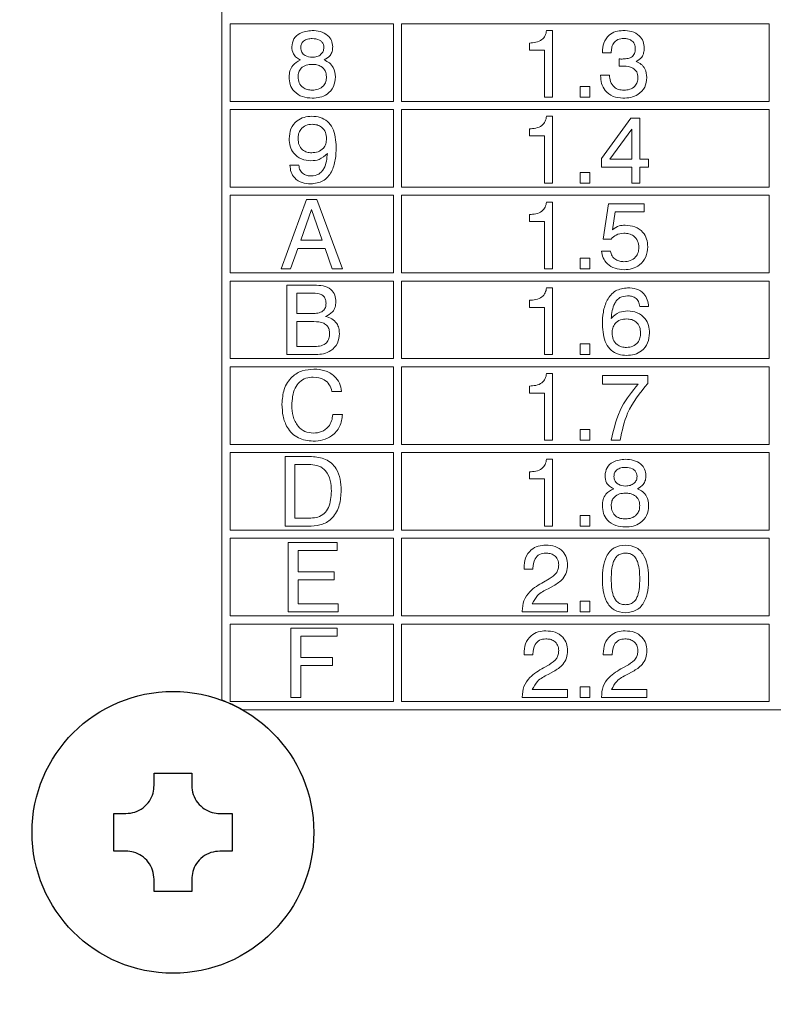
# Model space of a CAD drawing. Header units: millimetres. Extents: x 28 to 178, y 29 to 265.
# Tile 16 of 92: x 66 to 85, y 100 to 125. Entities that reach past the tile are written whole.
import ezdxf

# ---------------------------------------------------------------- set-up
doc = ezdxf.new("R2010")
doc.units = ezdxf.units.MM
doc.layers.add('TEXT', color=4, linetype='Continuous', lineweight=5)
doc.layers.add('標註文字', color=3, linetype='Continuous')
doc.styles.add('SLDTEXTSTYLE3', font='kaiu.ttf')
doc.dimstyles.new('SLDDIMSTYLE1', dxfattribs={"dimtxt": 2.5, "dimasz": 2.824978, "dimexe": 0, "dimexo": 0.0625, "dimtad": 1, "dimrnd": 1e-09, "dimzin": 12, "dimdsep": 46, "dimtxsty": 'SLDTEXTSTYLE3', "dimsah": 1, "dimcen": 0.09, "dimadec": 0, "dimazin": 3, "dimtfac": 1, "dimtofl": 0, "dimtmove": 0, "dimatfit": 3, "dimfxl": 0, "dimfrac": 2, "dimtolj": 1, "dimtzin": 12, "dimarcsym": 0})

# ---------------------------------------------------------------- blocks, each defined once
blk = doc.blocks.new('_D_3')
at = {"layer": '標註文字', "transparency": 16777216}
for p, q in [((43.144, 117.112), (43.144, 79.445)), ((105.144, 117.112), (105.144, 79.445)), ((43.144, 80.445), (105.144, 80.445))]:
    blk.add_line(p, q, dxfattribs=at)
for points in [[(43.144, 80.445), (45.969, 80.01), (45.969, 80.88)], [(105.144, 80.445), (102.319, 80.88), (102.319, 80.01)]]:
    blk.add_solid(points, dxfattribs=at)
at = {"layer": '標註文字', "transparency": 16777216, "insert": (71.801, 83.567, 7.275), "char_height": 2.5, "attachment_point": 1, "style": 'SLDTEXTSTYLE3'}
blk.add_mtext('62', dxfattribs=at)

msp = doc.modelspace()

# ---------------------------------------------------------------- linework, layer by layer
at = {"color": 7, "linetype": 'Continuous', "lineweight": 30}
for p, q in [((69.684, 106.062), (70.604, 106.062)), ((69.684, 105.762), (69.684, 106.062)), ((70.604, 106.062), (70.604, 105.762)), ((68.694, 105.072), (68.994, 105.072)), ((68.694, 104.152), (68.694, 105.072)), ((71.294, 105.072), (71.594, 105.072)), ((71.594, 105.072), (71.594, 104.152)), ((68.994, 104.152), (68.694, 104.152)), ((71.594, 104.152), (71.294, 104.152)), ((69.684, 103.162), (69.684, 103.462)), ((70.604, 103.462), (70.604, 103.162)), ((70.604, 103.162), (69.684, 103.162))]:
    msp.add_line(p, q, dxfattribs=at)
msp.add_circle((70.144, 104.612), 3.45)
msp.add_arc((70.144, 104.612), 3.45, 60.4082, 69.6456, dxfattribs=at)
for points, knots in [([(68.994, 105.072), (69.069, 105.079), (69.218, 105.093), (69.422, 105.205), (69.576, 105.37), (69.669, 105.565), (69.679, 105.699), (69.684, 105.762)], [0, 0, 0, 0, 0.20953, 0.419563, 0.62269, 0.822534, 1, 1, 1, 1]), ([(70.604, 105.762), (70.611, 105.687), (70.625, 105.538), (70.738, 105.334), (70.903, 105.18), (71.097, 105.088), (71.231, 105.077), (71.294, 105.072)], [0, 0, 0, 0, 0.209528, 0.419563, 0.622691, 0.822532, 1, 1, 1, 1]), ([(69.684, 103.462), (69.677, 103.537), (69.663, 103.686), (69.551, 103.89), (69.386, 104.044), (69.191, 104.136), (69.057, 104.147), (68.994, 104.152)], [0, 0, 0, 0, 0.209528, 0.419563, 0.622691, 0.822532, 1, 1, 1, 1]), ([(71.294, 104.152), (71.22, 104.145), (71.07, 104.131), (70.867, 104.019), (70.712, 103.854), (70.62, 103.659), (70.609, 103.525), (70.604, 103.462)], [0, 0, 0, 0, 0.20953, 0.419563, 0.62269, 0.822534, 1, 1, 1, 1])]:
    msp.add_open_spline(points, degree=3, knots=knots, dxfattribs=at)
at = {"layer": 'TEXT'}
for p, q in [((71.344, 144.112), (71.344, 107.847)), ((71.544, 124.412), (75.544, 124.412)), ((71.544, 124.412), (71.544, 122.512)), ((75.544, 124.412), (75.544, 122.512)), ((75.744, 124.412), (84.744, 124.412)), ((75.744, 122.512), (75.744, 124.412)), ((79.291, 124.247), (79.438, 124.247)), ((79.438, 124.247), (79.438, 122.612)), ((84.744, 124.412), (84.744, 122.512)), ((78.871, 123.767), (78.871, 123.941)), ((79.242, 123.767), (78.871, 123.767)), ((79.242, 122.612), (79.242, 123.767)), ((80.659, 123.702), (80.659, 123.713)), ((80.876, 123.702), (80.659, 123.702)), ((81.071, 123.37), (81.072, 123.551)), ((81.079, 123.371), (81.071, 123.37)), ((80.615, 123.157), (80.833, 123.157)), ((80.615, 123.145), (80.615, 123.157)), ((80.114, 122.873), (80.353, 122.873)), ((80.114, 122.612), (80.114, 122.873)), ((80.353, 122.873), (80.353, 122.612)), ((75.544, 122.512), (71.544, 122.512)), ((84.744, 122.512), (75.744, 122.512)), ((79.438, 122.612), (79.242, 122.612)), ((80.353, 122.612), (80.114, 122.612)), ((71.544, 122.312), (75.544, 122.312)), ((71.544, 122.312), (71.544, 120.412)), ((75.544, 122.312), (75.544, 120.412)), ((75.744, 122.312), (84.744, 122.312)), ((75.744, 120.412), (75.744, 122.312)), ((84.744, 122.312), (84.744, 120.412)), ((79.291, 122.147), (79.438, 122.147)), ((79.438, 122.147), (79.438, 120.512)), ((80.637, 121.112), (81.358, 122.103)), ((81.358, 122.103), (81.574, 122.103)), ((81.574, 122.103), (81.574, 121.1)), ((78.871, 121.667), (78.871, 121.841)), ((81.378, 121.83), (80.841, 121.1)), ((81.378, 121.1), (81.378, 121.83)), ((79.242, 121.667), (78.871, 121.667)), ((79.242, 120.512), (79.242, 121.667)), ((80.637, 120.904), (80.637, 121.112)), ((80.841, 121.1), (81.378, 121.1)), ((81.574, 121.1), (81.792, 121.1)), ((81.792, 121.1), (81.792, 120.904)), ((73.01, 120.948), (73.228, 120.948)), ((81.378, 120.904), (80.637, 120.904)), ((81.378, 120.512), (81.378, 120.904)), ((81.574, 120.904), (81.574, 120.512)), ((81.792, 120.904), (81.574, 120.904)), ((80.114, 120.773), (80.353, 120.773)), ((80.114, 120.512), (80.114, 120.773)), ((80.353, 120.773), (80.353, 120.512)), ((75.544, 120.412), (71.544, 120.412)), ((84.744, 120.412), (75.744, 120.412)), ((79.438, 120.512), (79.242, 120.512)), ((80.353, 120.512), (80.114, 120.512)), ((81.574, 120.512), (81.378, 120.512)), ((71.544, 120.212), (75.544, 120.212)), ((71.544, 120.212), (71.544, 118.312)), ((72.792, 118.412), (73.413, 120.112)), ((73.413, 120.112), (73.667, 120.112)), ((73.667, 120.112), (74.296, 118.412)), ((75.544, 120.212), (75.544, 118.312)), ((75.744, 120.212), (84.744, 120.212)), ((75.744, 118.312), (75.744, 120.212)), ((84.744, 120.212), (84.744, 118.312)), ((73.539, 119.866), (73.274, 119.109)), ((73.801, 119.109), (73.539, 119.866)), ((79.291, 120.047), (79.438, 120.047)), ((79.438, 120.047), (79.438, 118.412)), ((80.68, 119.139), (80.813, 120.003)), ((80.813, 120.003), (81.685, 120.003)), ((81.685, 120.003), (81.685, 119.807)), ((78.871, 119.567), (78.871, 119.741)), ((80.97, 119.807), (80.904, 119.37)), ((81.685, 119.807), (80.97, 119.807)), ((79.242, 119.567), (78.871, 119.567)), ((79.242, 118.412), (79.242, 119.567)), ((73.274, 119.109), (73.801, 119.109)), ((80.873, 119.139), (80.68, 119.139)), ((73.203, 118.913), (73.023, 118.412)), ((73.869, 118.913), (73.203, 118.913)), ((74.047, 118.412), (73.869, 118.913)), ((80.114, 118.673), (80.353, 118.673)), ((80.114, 118.412), (80.114, 118.673)), ((80.353, 118.673), (80.353, 118.412)), ((80.637, 118.846), (80.855, 118.846)), ((73.023, 118.412), (72.792, 118.412)), ((74.296, 118.412), (74.047, 118.412)), ((79.438, 118.412), (79.242, 118.412)), ((80.353, 118.412), (80.114, 118.412)), ((75.544, 118.312), (71.544, 118.312)), ((84.744, 118.312), (75.744, 118.312)), ((71.544, 118.112), (71.544, 116.212)), ((71.544, 118.112), (75.544, 118.112)), ((72.934, 118.012), (73.608, 118.012)), ((72.934, 116.312), (72.934, 118.012)), ((75.544, 118.112), (75.544, 116.212)), ((75.744, 118.112), (84.744, 118.112)), ((75.744, 116.212), (75.744, 118.112)), ((79.291, 117.947), (79.438, 117.947)), ((79.438, 117.947), (79.438, 116.312)), ((84.744, 118.112), (84.744, 116.212)), ((73.579, 117.816), (73.174, 117.816)), ((73.174, 117.816), (73.174, 117.315)), ((78.871, 117.467), (78.871, 117.641)), ((79.242, 117.467), (78.871, 117.467)), ((79.242, 116.312), (79.242, 117.467)), ((81.792, 117.489), (81.574, 117.489)), ((73.174, 117.315), (73.561, 117.315)), ((73.597, 117.118), (73.174, 117.118)), ((73.174, 117.118), (73.174, 116.508)), ((73.174, 116.508), (73.622, 116.508)), ((80.114, 116.573), (80.353, 116.573)), ((80.114, 116.312), (80.114, 116.573)), ((80.353, 116.573), (80.353, 116.312)), ((73.641, 116.312), (72.934, 116.312)), ((79.438, 116.312), (79.242, 116.312)), ((80.353, 116.312), (80.114, 116.312)), ((75.544, 116.212), (71.544, 116.212)), ((71.544, 116.012), (71.544, 114.112)), ((71.544, 116.012), (75.544, 116.012)), ((75.544, 116.012), (75.544, 114.112)), ((84.744, 116.212), (75.744, 116.212)), ((75.744, 114.112), (75.744, 116.012)), ((75.744, 116.012), (84.744, 116.012)), ((84.744, 116.012), (84.744, 114.112)), ((79.291, 115.847), (79.438, 115.847)), ((79.438, 115.847), (79.438, 114.212)), ((80.659, 115.803), (81.77, 115.803)), ((80.659, 115.585), (80.659, 115.803)), ((81.77, 115.803), (81.77, 115.605)), ((78.871, 115.367), (78.871, 115.541)), ((81.537, 115.585), (80.659, 115.585)), ((74.275, 115.411), (74.035, 115.411)), ((79.242, 115.367), (78.871, 115.367)), ((79.242, 114.212), (79.242, 115.367)), ((74.057, 114.844), (74.296, 114.844)), ((80.114, 114.473), (80.353, 114.473)), ((80.114, 114.212), (80.114, 114.473)), ((80.353, 114.473), (80.353, 114.212)), ((75.544, 114.112), (71.544, 114.112)), ((84.744, 114.112), (75.744, 114.112)), ((79.438, 114.212), (79.242, 114.212)), ((80.353, 114.212), (80.114, 114.212)), ((81.094, 114.212), (80.876, 114.212)), ((71.544, 113.912), (75.544, 113.912)), ((71.544, 113.912), (71.544, 112.012)), ((72.891, 113.812), (73.538, 113.812)), ((72.891, 112.112), (72.891, 113.812)), ((75.544, 113.912), (75.544, 112.012)), ((75.744, 112.012), (75.744, 113.912)), ((75.744, 113.912), (84.744, 113.912)), ((84.744, 113.912), (84.744, 112.012)), ((73.13, 113.616), (73.13, 112.308)), ((73.519, 113.616), (73.13, 113.616)), ((79.291, 113.747), (79.438, 113.747)), ((79.438, 113.747), (79.438, 112.112)), ((78.871, 113.267), (78.871, 113.441)), ((79.242, 113.267), (78.871, 113.267)), ((79.242, 112.112), (79.242, 113.267)), ((80.114, 112.373), (80.353, 112.373)), ((80.114, 112.112), (80.114, 112.373)), ((80.353, 112.373), (80.353, 112.112)), ((73.13, 112.308), (73.519, 112.308)), ((75.544, 112.012), (71.544, 112.012)), ((73.529, 112.112), (72.891, 112.112)), ((84.744, 112.012), (75.744, 112.012)), ((79.438, 112.112), (79.242, 112.112)), ((80.353, 112.112), (80.114, 112.112)), ((71.544, 111.812), (71.544, 109.912)), ((71.544, 111.812), (75.544, 111.812)), ((72.967, 111.712), (74.168, 111.712)), ((72.967, 110.012), (72.967, 111.712)), ((74.168, 111.712), (74.168, 111.516)), ((75.544, 111.812), (75.544, 109.912)), ((75.744, 109.912), (75.744, 111.812)), ((75.744, 111.812), (84.744, 111.812)), ((84.744, 111.812), (84.744, 109.912)), ((73.207, 111.516), (73.207, 110.993)), ((74.168, 111.516), (73.207, 111.516)), ((73.207, 110.993), (74.095, 110.993)), ((74.095, 110.993), (74.095, 110.797)), ((78.741, 111.058), (78.741, 111.086)), ((78.959, 111.058), (78.741, 111.058)), ((78.959, 111.077), (78.959, 111.058)), ((73.207, 110.797), (73.207, 110.208)), ((74.095, 110.797), (73.207, 110.797)), ((79.22, 110.741), (79.356, 110.817)), ((79.464, 110.649), (79.328, 110.579)), ((73.207, 110.208), (74.187, 110.208)), ((74.187, 110.208), (74.187, 110.012)), ((78.944, 110.208), (79.809, 110.208)), ((79.809, 110.208), (79.809, 110.012)), ((80.114, 110.273), (80.353, 110.273)), ((80.114, 110.012), (80.114, 110.273)), ((80.353, 110.273), (80.353, 110.012)), ((74.187, 110.012), (72.967, 110.012)), ((78.697, 110.012), (78.697, 110.025)), ((79.809, 110.012), (78.697, 110.012)), ((80.353, 110.012), (80.114, 110.012)), ((75.544, 109.912), (71.544, 109.912)), ((71.544, 109.712), (71.544, 107.812)), ((71.544, 109.712), (75.544, 109.712)), ((75.544, 109.712), (75.544, 107.812)), ((84.744, 109.912), (75.744, 109.912)), ((75.744, 107.812), (75.744, 109.712)), ((75.744, 109.712), (84.744, 109.712)), ((84.744, 109.712), (84.744, 107.812)), ((73.032, 109.612), (74.166, 109.612)), ((73.032, 107.912), (73.032, 109.612)), ((74.166, 109.612), (74.166, 109.416)), ((73.272, 109.416), (73.272, 108.893)), ((74.166, 109.416), (73.272, 109.416)), ((78.741, 108.958), (78.741, 108.986)), ((80.68, 108.958), (80.68, 108.986)), ((73.272, 108.893), (74.052, 108.893)), ((74.052, 108.893), (74.052, 108.697)), ((78.959, 108.958), (78.741, 108.958)), ((78.959, 108.977), (78.959, 108.958)), ((80.898, 108.958), (80.68, 108.958)), ((80.898, 108.977), (80.898, 108.958)), ((73.272, 108.697), (73.272, 107.912)), ((74.052, 108.697), (73.272, 108.697)), ((79.22, 108.641), (79.356, 108.717)), ((79.464, 108.549), (79.328, 108.479)), ((81.16, 108.641), (81.296, 108.717)), ((81.403, 108.549), (81.268, 108.479)), ((78.944, 108.108), (79.809, 108.108)), ((79.809, 108.108), (79.809, 107.912)), ((80.114, 108.173), (80.353, 108.173)), ((80.114, 107.912), (80.114, 108.173)), ((80.353, 108.173), (80.353, 107.912)), ((80.883, 108.108), (81.748, 108.108)), ((81.748, 108.108), (81.748, 107.912)), ((71.544, 107.812), (75.544, 107.812)), ((73.272, 107.912), (73.032, 107.912)), ((75.744, 107.812), (84.744, 107.812)), ((78.697, 107.912), (78.697, 107.925)), ((79.809, 107.912), (78.697, 107.912)), ((80.353, 107.912), (80.114, 107.912)), ((80.637, 107.912), (80.637, 107.925)), ((81.748, 107.912), (80.637, 107.912)), ((71.848, 107.612), (93.941, 107.612))]:
    msp.add_line(p, q, dxfattribs=at)
for points, knots in [([(73.054, 123.849), (73.064, 123.917), (73.083, 124.051), (73.276, 124.219), (73.448, 124.236), (73.554, 124.247)], [0, 0, 0, 0, 0.279638, 0.559965, 1, 1, 1, 1]), ([(73.554, 124.247), (73.621, 124.243), (73.755, 124.234), (73.925, 124.146), (74.039, 124.009), (74.051, 123.902), (74.057, 123.849)], [0, 0, 0, 0, 0.280878, 0.560624, 0.780312, 1, 1, 1, 1]), ([(78.871, 123.941), (78.925, 123.944), (79.033, 123.949), (79.179, 124.005), (79.269, 124.12), (79.284, 124.204), (79.291, 124.247)], [0, 0, 0, 0, 0.281057, 0.560318, 0.779647, 1, 1, 1, 1]), ([(80.659, 123.713), (80.664, 123.791), (80.676, 123.946), (80.803, 124.132), (80.98, 124.234), (81.102, 124.242), (81.163, 124.247)], [0, 0, 0, 0, 0.280391, 0.559398, 0.779366, 1, 1, 1, 1]), ([(81.163, 124.247), (81.235, 124.243), (81.378, 124.235), (81.562, 124.14), (81.67, 123.981), (81.679, 123.868), (81.683, 123.811)], [0, 0, 0, 0, 0.280905, 0.56016, 0.779706, 1, 1, 1, 1]), ([(73.555, 124.05), (73.517, 124.048), (73.441, 124.044), (73.342, 123.997), (73.28, 123.916), (73.275, 123.856), (73.272, 123.825)], [0, 0, 0, 0, 0.281054, 0.560503, 0.77991, 1, 1, 1, 1]), ([(73.839, 123.825), (73.837, 123.851), (73.833, 123.902), (73.793, 123.97), (73.704, 124.039), (73.616, 124.046), (73.555, 124.05)], [0, 0, 0, 0, 0.1872303, 0.3740192, 0.5611554, 1, 1, 1, 1]), ([(81.184, 124.05), (81.134, 124.047), (81.034, 124.039), (80.923, 123.941), (80.882, 123.819), (80.878, 123.741), (80.876, 123.702)], [0, 0, 0, 0, 0.280226, 0.558002, 0.778617, 1, 1, 1, 1]), ([(81.465, 123.798), (81.462, 123.839), (81.455, 123.919), (81.376, 124.009), (81.279, 124.046), (81.216, 124.049), (81.184, 124.05)], [0, 0, 0, 0, 0.279971, 0.558279, 0.778789, 1, 1, 1, 1]), ([(73.266, 123.526), (73.231, 123.544), (73.163, 123.579), (73.071, 123.688), (73.06, 123.788), (73.054, 123.849)], [0, 0, 0, 0, 0.281042, 0.561358, 1, 1, 1, 1]), ([(73.272, 123.825), (73.277, 123.787), (73.287, 123.709), (73.395, 123.609), (73.495, 123.599), (73.555, 123.593)], [0, 0, 0, 0, 0.280028, 0.560304, 1, 1, 1, 1]), ([(73.555, 123.593), (73.594, 123.595), (73.671, 123.6), (73.768, 123.653), (73.83, 123.734), (73.836, 123.795), (73.839, 123.825)], [0, 0, 0, 0, 0.280789, 0.560312, 0.779947, 1, 1, 1, 1]), ([(74.057, 123.849), (74.054, 123.811), (74.05, 123.735), (73.987, 123.607), (73.9, 123.557), (73.847, 123.526)], [0, 0, 0, 0, 0.281149, 0.561482, 1, 1, 1, 1]), ([(81.14, 123.549), (81.18, 123.55), (81.258, 123.553), (81.355, 123.58), (81.417, 123.63), (81.458, 123.699), (81.462, 123.758), (81.465, 123.798)], [0, 0, 0, 0, 0.2507993, 0.5005345, 0.625571, 0.7505786, 1, 1, 1, 1]), ([(81.683, 123.811), (81.681, 123.774), (81.676, 123.699), (81.623, 123.57), (81.54, 123.517), (81.489, 123.485)], [0, 0, 0, 0, 0.281422, 0.562238, 1, 1, 1, 1]), ([(72.989, 123.111), (72.992, 123.161), (72.999, 123.26), (73.08, 123.426), (73.196, 123.488), (73.266, 123.526)], [0, 0, 0, 0, 0.28129, 0.56176, 1, 1, 1, 1]), ([(73.847, 123.526), (73.892, 123.504), (73.982, 123.461), (74.101, 123.319), (74.114, 123.19), (74.122, 123.111)], [0, 0, 0, 0, 0.280919, 0.561171, 1, 1, 1, 1]), ([(81.072, 123.551), (81.085, 123.55), (81.108, 123.549), (81.13, 123.549), (81.14, 123.549)], [0, 0, 0, 0, 0.559984, 1, 1, 1, 1]), ([(81.489, 123.485), (81.532, 123.466), (81.617, 123.427), (81.728, 123.291), (81.741, 123.17), (81.748, 123.095)], [0, 0, 0, 0, 0.280902, 0.561107, 1, 1, 1, 1]), ([(73.554, 123.418), (73.505, 123.415), (73.407, 123.409), (73.285, 123.338), (73.215, 123.229), (73.209, 123.152), (73.207, 123.113)], [0, 0, 0, 0, 0.2807646, 0.5598382, 0.7795763, 1, 1, 1, 1]), ([(73.904, 123.113), (73.899, 123.163), (73.889, 123.262), (73.788, 123.365), (73.67, 123.412), (73.593, 123.416), (73.554, 123.418)], [0, 0, 0, 0, 0.279546, 0.558272, 0.778817, 1, 1, 1, 1]), ([(81.188, 123.375), (81.168, 123.374), (81.131, 123.373), (81.095, 123.372), (81.079, 123.371)], [0, 0, 0, 0, 0.559984, 1, 1, 1, 1]), ([(81.53, 123.097), (81.525, 123.144), (81.515, 123.238), (81.384, 123.36), (81.262, 123.369), (81.188, 123.375)], [0, 0, 0, 0, 0.280254, 0.559687, 1, 1, 1, 1]), ([(73.554, 122.59), (73.472, 122.596), (73.31, 122.607), (73.113, 122.736), (73.003, 122.919), (72.993, 123.047), (72.989, 123.111)], [0, 0, 0, 0, 0.280487, 0.559575, 0.77948, 1, 1, 1, 1]), ([(73.207, 123.113), (73.211, 123.062), (73.22, 122.961), (73.315, 122.847), (73.435, 122.793), (73.514, 122.789), (73.554, 122.786)], [0, 0, 0, 0, 0.279995, 0.558694, 0.778998, 1, 1, 1, 1]), ([(73.554, 122.786), (73.605, 122.79), (73.706, 122.797), (73.829, 122.878), (73.896, 122.994), (73.901, 123.073), (73.904, 123.113)], [0, 0, 0, 0, 0.280472, 0.55956, 0.779466, 1, 1, 1, 1]), ([(74.122, 123.111), (74.114, 123.029), (74.098, 122.865), (73.939, 122.687), (73.745, 122.601), (73.618, 122.594), (73.554, 122.59)], [0, 0, 0, 0, 0.2797065, 0.5586112, 0.7790377, 1, 1, 1, 1]), ([(81.163, 122.59), (81.08, 122.597), (80.915, 122.611), (80.725, 122.758), (80.627, 122.951), (80.619, 123.08), (80.615, 123.145)], [0, 0, 0, 0, 0.2801126, 0.5590167, 0.7791974, 1, 1, 1, 1]), ([(80.833, 123.157), (80.838, 123.103), (80.847, 122.995), (80.931, 122.862), (81.057, 122.794), (81.142, 122.789), (81.184, 122.786)], [0, 0, 0, 0, 0.28069, 0.559402, 0.779274, 1, 1, 1, 1]), ([(81.748, 123.095), (81.739, 123.013), (81.721, 122.849), (81.551, 122.679), (81.355, 122.6), (81.227, 122.594), (81.163, 122.59)], [0, 0, 0, 0, 0.27936, 0.558329, 0.778912, 1, 1, 1, 1]), ([(81.184, 122.786), (81.234, 122.789), (81.332, 122.796), (81.454, 122.869), (81.522, 122.98), (81.528, 123.058), (81.53, 123.097)], [0, 0, 0, 0, 0.280654, 0.559744, 0.779509, 1, 1, 1, 1]), ([(72.989, 121.598), (72.996, 121.68), (73.012, 121.846), (73.161, 122.034), (73.352, 122.134), (73.482, 122.142), (73.546, 122.147)], [0, 0, 0, 0, 0.2799492, 0.5590673, 0.7792413, 1, 1, 1, 1]), ([(73.546, 122.147), (73.615, 122.142), (73.751, 122.133), (73.935, 122.03), (74.117, 121.787), (74.133, 121.554), (74.144, 121.391)], [0, 0, 0, 0, 0.187322, 0.374061, 0.561042, 1, 1, 1, 1]), ([(78.871, 121.841), (78.925, 121.844), (79.033, 121.849), (79.179, 121.905), (79.269, 122.02), (79.284, 122.104), (79.291, 122.147)], [0, 0, 0, 0, 0.281057, 0.560318, 0.779647, 1, 1, 1, 1]), ([(73.552, 121.95), (73.499, 121.946), (73.395, 121.936), (73.276, 121.841), (73.214, 121.719), (73.209, 121.637), (73.207, 121.596)], [0, 0, 0, 0, 0.2799852, 0.5589698, 0.7792358, 1, 1, 1, 1]), ([(73.905, 121.598), (73.9, 121.651), (73.892, 121.756), (73.799, 121.879), (73.676, 121.943), (73.593, 121.948), (73.552, 121.95)], [0, 0, 0, 0, 0.280163, 0.55909, 0.779278, 1, 1, 1, 1]), ([(73.524, 121.057), (73.443, 121.064), (73.283, 121.079), (73.099, 121.223), (73.001, 121.409), (72.993, 121.535), (72.989, 121.598)], [0, 0, 0, 0, 0.2799507, 0.5591242, 0.7793097, 1, 1, 1, 1]), ([(73.207, 121.596), (73.211, 121.545), (73.219, 121.443), (73.306, 121.324), (73.423, 121.261), (73.502, 121.256), (73.542, 121.253)], [0, 0, 0, 0, 0.280273, 0.559274, 0.779298, 1, 1, 1, 1]), ([(73.542, 121.253), (73.595, 121.257), (73.701, 121.264), (73.829, 121.351), (73.897, 121.473), (73.902, 121.556), (73.905, 121.598)], [0, 0, 0, 0, 0.280471, 0.559327, 0.779291, 1, 1, 1, 1]), ([(74.144, 121.391), (74.14, 121.288), (74.133, 121.082), (74.056, 120.83), (73.94, 120.659), (73.78, 120.522), (73.623, 120.503), (73.519, 120.49)], [0, 0, 0, 0, 0.250913, 0.501132, 0.62652, 0.751744, 1, 1, 1, 1]), ([(73.926, 121.239), (73.862, 121.18), (73.747, 121.073), (73.592, 121.062), (73.524, 121.057)], [0, 0, 0, 0, 0.55828, 1, 1, 1, 1]), ([(73.53, 120.686), (73.594, 120.694), (73.691, 120.705), (73.79, 120.789), (73.897, 120.948), (73.913, 121.11), (73.926, 121.239)], [0, 0, 0, 0, 0.248866, 0.374361, 0.500012, 1, 1, 1, 1]), ([(73.519, 120.49), (73.446, 120.495), (73.302, 120.505), (73.125, 120.616), (73.024, 120.777), (73.015, 120.891), (73.01, 120.948)], [0, 0, 0, 0, 0.280575, 0.559701, 0.779574, 1, 1, 1, 1]), ([(73.228, 120.948), (73.234, 120.906), (73.244, 120.821), (73.33, 120.732), (73.431, 120.691), (73.497, 120.688), (73.53, 120.686)], [0, 0, 0, 0, 0.279748, 0.558512, 0.778954, 1, 1, 1, 1]), ([(78.871, 119.741), (78.925, 119.744), (79.033, 119.749), (79.179, 119.805), (79.269, 119.92), (79.284, 120.004), (79.291, 120.047)], [0, 0, 0, 0, 0.281057, 0.56032, 0.77965, 1, 1, 1, 1]), ([(80.904, 119.37), (80.958, 119.406), (81.053, 119.471), (81.167, 119.477), (81.218, 119.48)], [0, 0, 0, 0, 0.558766, 1, 1, 1, 1]), ([(81.218, 119.48), (81.299, 119.474), (81.46, 119.461), (81.651, 119.326), (81.756, 119.143), (81.766, 119.016), (81.77, 118.952)], [0, 0, 0, 0, 0.280327, 0.559444, 0.779443, 1, 1, 1, 1]), ([(81.186, 119.284), (81.118, 119.276), (80.997, 119.262), (80.911, 119.177), (80.873, 119.139)], [0, 0, 0, 0, 0.559185, 1, 1, 1, 1]), ([(81.552, 118.934), (81.547, 118.988), (81.538, 119.096), (81.439, 119.218), (81.312, 119.276), (81.228, 119.281), (81.186, 119.284)], [0, 0, 0, 0, 0.280048, 0.558892, 0.77916, 1, 1, 1, 1]), ([(81.184, 118.586), (81.237, 118.59), (81.344, 118.599), (81.471, 118.688), (81.543, 118.808), (81.549, 118.892), (81.552, 118.934)], [0, 0, 0, 0, 0.280276, 0.559527, 0.779472, 1, 1, 1, 1]), ([(81.77, 118.952), (81.762, 118.867), (81.746, 118.696), (81.588, 118.504), (81.39, 118.403), (81.256, 118.395), (81.189, 118.39)], [0, 0, 0, 0, 0.279853, 0.558984, 0.77924, 1, 1, 1, 1]), ([(81.189, 118.39), (81.115, 118.396), (80.966, 118.406), (80.784, 118.517), (80.667, 118.673), (80.647, 118.789), (80.637, 118.846)], [0, 0, 0, 0, 0.280339, 0.559782, 0.779724, 1, 1, 1, 1]), ([(80.855, 118.846), (80.866, 118.804), (80.887, 118.72), (80.978, 118.634), (81.082, 118.592), (81.15, 118.588), (81.184, 118.586)], [0, 0, 0, 0, 0.279679, 0.558942, 0.779272, 1, 1, 1, 1]), ([(73.608, 118.012), (73.679, 118.009), (73.82, 118.003), (74.009, 117.928), (74.121, 117.773), (74.129, 117.661), (74.133, 117.605)], [0, 0, 0, 0, 0.281298, 0.560638, 0.779708, 1, 1, 1, 1]), ([(78.871, 117.641), (78.925, 117.644), (79.033, 117.649), (79.179, 117.705), (79.269, 117.82), (79.284, 117.904), (79.291, 117.947)], [0, 0, 0, 0, 0.2810569, 0.5603187, 0.7796487, 1, 1, 1, 1]), ([(80.659, 117.046), (80.662, 117.148), (80.67, 117.353), (80.746, 117.604), (80.861, 117.774), (81.018, 117.913), (81.174, 117.933), (81.278, 117.947)], [0, 0, 0, 0, 0.250932, 0.501231, 0.626633, 0.751872, 1, 1, 1, 1]), ([(81.278, 117.947), (81.35, 117.942), (81.495, 117.933), (81.673, 117.822), (81.77, 117.658), (81.784, 117.545), (81.792, 117.489)], [0, 0, 0, 0, 0.280511, 0.559387, 0.779359, 1, 1, 1, 1]), ([(73.893, 117.571), (73.891, 117.6), (73.888, 117.657), (73.848, 117.735), (73.744, 117.808), (73.647, 117.813), (73.579, 117.816)], [0, 0, 0, 0, 0.18733, 0.373901, 0.560498, 1, 1, 1, 1]), ([(81.272, 117.75), (81.208, 117.743), (81.111, 117.732), (81.012, 117.647), (80.905, 117.488), (80.889, 117.326), (80.876, 117.197)], [0, 0, 0, 0, 0.248938, 0.374408, 0.500028, 1, 1, 1, 1]), ([(81.574, 117.489), (81.567, 117.531), (81.554, 117.614), (81.472, 117.706), (81.371, 117.746), (81.305, 117.749), (81.272, 117.75)], [0, 0, 0, 0, 0.280258, 0.558789, 0.77908, 1, 1, 1, 1]), ([(73.561, 117.315), (73.606, 117.316), (73.695, 117.32), (73.817, 117.365), (73.887, 117.465), (73.891, 117.536), (73.893, 117.571)], [0, 0, 0, 0, 0.281364, 0.560558, 0.779459, 1, 1, 1, 1]), ([(74.133, 117.605), (74.13, 117.561), (74.124, 117.473), (74.046, 117.329), (73.943, 117.276), (73.881, 117.244)], [0, 0, 0, 0, 0.281021, 0.561455, 1, 1, 1, 1]), ([(73.881, 117.244), (73.934, 117.23), (74.041, 117.201), (74.155, 117.089), (74.212, 116.958), (74.217, 116.871), (74.22, 116.828)], [0, 0, 0, 0, 0.2799758, 0.5592271, 0.77945, 1, 1, 1, 1]), ([(80.876, 117.197), (80.94, 117.256), (81.054, 117.363), (81.208, 117.375), (81.276, 117.38)], [0, 0, 0, 0, 0.5584156, 1, 1, 1, 1]), ([(81.259, 117.184), (81.206, 117.18), (81.099, 117.173), (80.971, 117.086), (80.905, 116.963), (80.899, 116.879), (80.897, 116.837)], [0, 0, 0, 0, 0.2805073, 0.5592563, 0.7792752, 1, 1, 1, 1]), ([(81.596, 116.839), (81.592, 116.89), (81.583, 116.992), (81.495, 117.111), (81.379, 117.175), (81.299, 117.181), (81.259, 117.184)], [0, 0, 0, 0, 0.2802694, 0.559272, 0.7793433, 1, 1, 1, 1]), ([(81.276, 117.38), (81.357, 117.373), (81.518, 117.358), (81.702, 117.214), (81.801, 117.028), (81.809, 116.902), (81.814, 116.838)], [0, 0, 0, 0, 0.279989, 0.559144, 0.779292, 1, 1, 1, 1]), ([(73.98, 116.823), (73.978, 116.857), (73.975, 116.927), (73.926, 117.023), (73.798, 117.111), (73.68, 117.115), (73.597, 117.118)], [0, 0, 0, 0, 0.187325, 0.373829, 0.560333, 1, 1, 1, 1]), ([(81.254, 116.29), (81.186, 116.295), (81.05, 116.304), (80.866, 116.407), (80.685, 116.65), (80.67, 116.883), (80.659, 117.046)], [0, 0, 0, 0, 0.187308, 0.373998, 0.560972, 1, 1, 1, 1]), ([(73.622, 116.508), (73.673, 116.511), (73.774, 116.516), (73.905, 116.585), (73.973, 116.703), (73.978, 116.783), (73.98, 116.823)], [0, 0, 0, 0, 0.28099, 0.55981, 0.77937, 1, 1, 1, 1]), ([(74.22, 116.828), (74.212, 116.745), (74.195, 116.581), (74.031, 116.404), (73.834, 116.322), (73.706, 116.315), (73.641, 116.312)], [0, 0, 0, 0, 0.279619, 0.558423, 0.778917, 1, 1, 1, 1]), ([(80.897, 116.837), (80.901, 116.784), (80.91, 116.679), (81.004, 116.557), (81.127, 116.494), (81.21, 116.489), (81.252, 116.486)], [0, 0, 0, 0, 0.280145, 0.559015, 0.779227, 1, 1, 1, 1]), ([(81.252, 116.486), (81.304, 116.491), (81.408, 116.501), (81.526, 116.596), (81.588, 116.717), (81.593, 116.799), (81.596, 116.839)], [0, 0, 0, 0, 0.279948, 0.559036, 0.779238, 1, 1, 1, 1]), ([(81.814, 116.838), (81.806, 116.756), (81.791, 116.59), (81.64, 116.403), (81.449, 116.303), (81.319, 116.295), (81.254, 116.29)], [0, 0, 0, 0, 0.2799031, 0.5591044, 0.7792857, 1, 1, 1, 1]), ([(72.814, 115.099), (72.823, 115.222), (72.84, 115.467), (73.03, 115.766), (73.307, 115.934), (73.499, 115.948), (73.596, 115.956)], [0, 0, 0, 0, 0.280547, 0.559656, 0.779523, 1, 1, 1, 1]), ([(73.581, 115.759), (73.519, 115.755), (73.397, 115.746), (73.236, 115.646), (73.078, 115.426), (73.064, 115.217), (73.054, 115.07)], [0, 0, 0, 0, 0.187156, 0.373835, 0.560842, 1, 1, 1, 1]), ([(74.035, 115.411), (74.019, 115.468), (73.987, 115.581), (73.827, 115.734), (73.674, 115.75), (73.581, 115.759)], [0, 0, 0, 0, 0.280964, 0.561079, 1, 1, 1, 1]), ([(73.596, 115.956), (73.686, 115.949), (73.866, 115.937), (74.09, 115.809), (74.234, 115.62), (74.261, 115.481), (74.275, 115.411)], [0, 0, 0, 0, 0.280436, 0.559853, 0.779749, 1, 1, 1, 1]), ([(78.871, 115.541), (78.925, 115.544), (79.033, 115.549), (79.179, 115.605), (79.269, 115.72), (79.284, 115.804), (79.291, 115.847)], [0, 0, 0, 0, 0.2810569, 0.5603187, 0.7796487, 1, 1, 1, 1]), ([(80.876, 114.212), (80.941, 114.498), (81.056, 115.008), (81.39, 115.409), (81.537, 115.585)], [0, 0, 0, 0, 0.559314, 1, 1, 1, 1]), ([(81.77, 115.605), (81.582, 115.374), (81.246, 114.96), (81.141, 114.441), (81.094, 114.212)], [0, 0, 0, 0, 0.559552, 1, 1, 1, 1]), ([(73.578, 114.19), (73.452, 114.204), (73.198, 114.231), (72.938, 114.497), (72.828, 114.803), (72.819, 115), (72.814, 115.099)], [0, 0, 0, 0, 0.279423, 0.558019, 0.778743, 1, 1, 1, 1]), ([(73.054, 115.07), (73.059, 114.98), (73.069, 114.798), (73.183, 114.566), (73.368, 114.409), (73.511, 114.394), (73.583, 114.386)], [0, 0, 0, 0, 0.280957, 0.560703, 0.780277, 1, 1, 1, 1]), ([(74.296, 114.844), (74.282, 114.743), (74.253, 114.54), (74.056, 114.319), (73.818, 114.205), (73.658, 114.195), (73.578, 114.19)], [0, 0, 0, 0, 0.279832, 0.558925, 0.779228, 1, 1, 1, 1]), ([(73.583, 114.386), (73.652, 114.393), (73.79, 114.405), (73.949, 114.527), (74.039, 114.682), (74.051, 114.79), (74.057, 114.844)], [0, 0, 0, 0, 0.279977, 0.559263, 0.779383, 1, 1, 1, 1]), ([(73.538, 113.812), (73.657, 113.802), (73.892, 113.783), (74.148, 113.548), (74.251, 113.262), (74.259, 113.079), (74.264, 112.987)], [0, 0, 0, 0, 0.280047, 0.558116, 0.778719, 1, 1, 1, 1]), ([(74.024, 112.969), (74.02, 113.056), (74.012, 113.23), (73.912, 113.459), (73.725, 113.6), (73.588, 113.61), (73.519, 113.616)], [0, 0, 0, 0, 0.281176, 0.560587, 0.779791, 1, 1, 1, 1]), ([(78.871, 113.441), (78.925, 113.444), (79.033, 113.449), (79.179, 113.505), (79.269, 113.62), (79.284, 113.704), (79.291, 113.747)], [0, 0, 0, 0, 0.2810569, 0.5603187, 0.7796487, 1, 1, 1, 1]), ([(80.724, 113.349), (80.733, 113.417), (80.753, 113.551), (80.946, 113.719), (81.118, 113.736), (81.223, 113.747)], [0, 0, 0, 0, 0.2796406, 0.5599634, 1, 1, 1, 1]), ([(81.223, 113.747), (81.291, 113.743), (81.425, 113.734), (81.595, 113.646), (81.709, 113.509), (81.721, 113.402), (81.726, 113.349)], [0, 0, 0, 0, 0.280878, 0.560629, 0.780313, 1, 1, 1, 1]), ([(80.936, 113.026), (80.901, 113.044), (80.833, 113.079), (80.741, 113.188), (80.73, 113.288), (80.724, 113.349)], [0, 0, 0, 0, 0.281034, 0.561352, 1, 1, 1, 1]), ([(81.225, 113.55), (81.187, 113.548), (81.111, 113.544), (81.012, 113.497), (80.95, 113.416), (80.944, 113.356), (80.942, 113.325)], [0, 0, 0, 0, 0.281046, 0.560496, 0.779909, 1, 1, 1, 1]), ([(80.942, 113.325), (80.947, 113.287), (80.957, 113.209), (81.065, 113.109), (81.164, 113.099), (81.225, 113.093)], [0, 0, 0, 0, 0.280022, 0.560303, 1, 1, 1, 1]), ([(81.509, 113.325), (81.507, 113.351), (81.503, 113.402), (81.463, 113.47), (81.374, 113.539), (81.286, 113.546), (81.225, 113.55)], [0, 0, 0, 0, 0.187233, 0.374016, 0.561158, 1, 1, 1, 1]), ([(81.225, 113.093), (81.264, 113.095), (81.341, 113.1), (81.437, 113.153), (81.5, 113.234), (81.506, 113.295), (81.509, 113.325)], [0, 0, 0, 0, 0.280798, 0.560311, 0.779948, 1, 1, 1, 1]), ([(81.726, 113.349), (81.724, 113.311), (81.719, 113.235), (81.657, 113.107), (81.57, 113.057), (81.517, 113.026)], [0, 0, 0, 0, 0.2811523, 0.561484, 1, 1, 1, 1]), ([(73.519, 112.308), (73.578, 112.312), (73.696, 112.32), (73.855, 112.41), (74.005, 112.627), (74.016, 112.828), (74.024, 112.969)], [0, 0, 0, 0, 0.187232, 0.373774, 0.560604, 1, 1, 1, 1]), ([(74.264, 112.987), (74.257, 112.866), (74.244, 112.624), (74.082, 112.315), (73.815, 112.134), (73.625, 112.119), (73.529, 112.112)], [0, 0, 0, 0, 0.280936, 0.560149, 0.779664, 1, 1, 1, 1]), ([(80.659, 112.611), (80.662, 112.661), (80.669, 112.76), (80.75, 112.926), (80.865, 112.988), (80.936, 113.026)], [0, 0, 0, 0, 0.28129, 0.561759, 1, 1, 1, 1]), ([(81.224, 112.918), (81.175, 112.915), (81.077, 112.909), (80.955, 112.838), (80.885, 112.729), (80.879, 112.652), (80.876, 112.613)], [0, 0, 0, 0, 0.28077, 0.559835, 0.779576, 1, 1, 1, 1]), ([(81.574, 112.613), (81.569, 112.663), (81.559, 112.762), (81.458, 112.865), (81.339, 112.912), (81.262, 112.916), (81.224, 112.918)], [0, 0, 0, 0, 0.279547, 0.558279, 0.778823, 1, 1, 1, 1]), ([(81.517, 113.026), (81.562, 113.004), (81.652, 112.961), (81.77, 112.819), (81.784, 112.69), (81.792, 112.611)], [0, 0, 0, 0, 0.280915, 0.561167, 1, 1, 1, 1]), ([(81.223, 112.09), (81.142, 112.096), (80.98, 112.107), (80.783, 112.236), (80.673, 112.419), (80.663, 112.547), (80.659, 112.611)], [0, 0, 0, 0, 0.2804831, 0.5595718, 0.7794791, 1, 1, 1, 1]), ([(80.876, 112.613), (80.881, 112.562), (80.889, 112.461), (80.985, 112.347), (81.105, 112.293), (81.184, 112.289), (81.224, 112.286)], [0, 0, 0, 0, 0.279996, 0.558695, 0.778998, 1, 1, 1, 1]), ([(81.792, 112.611), (81.784, 112.529), (81.768, 112.365), (81.609, 112.187), (81.415, 112.101), (81.287, 112.094), (81.223, 112.09)], [0, 0, 0, 0, 0.279707, 0.558609, 0.779038, 1, 1, 1, 1]), ([(81.224, 112.286), (81.275, 112.29), (81.376, 112.297), (81.499, 112.378), (81.566, 112.494), (81.571, 112.573), (81.574, 112.613)], [0, 0, 0, 0, 0.280466, 0.559562, 0.779464, 1, 1, 1, 1]), ([(78.741, 111.086), (78.747, 111.169), (78.758, 111.333), (78.895, 111.53), (79.084, 111.634), (79.213, 111.642), (79.278, 111.647)], [0, 0, 0, 0, 0.280451, 0.559365, 0.779308, 1, 1, 1, 1]), ([(79.278, 111.647), (79.354, 111.641), (79.505, 111.63), (79.688, 111.51), (79.794, 111.341), (79.804, 111.222), (79.809, 111.162)], [0, 0, 0, 0, 0.2804413, 0.5596797, 0.7795923, 1, 1, 1, 1]), ([(80.659, 110.817), (80.662, 110.911), (80.668, 111.1), (80.733, 111.332), (80.837, 111.491), (80.983, 111.618), (81.128, 111.635), (81.223, 111.647)], [0, 0, 0, 0, 0.250948, 0.50124, 0.626586, 0.751763, 1, 1, 1, 1]), ([(81.223, 111.647), (81.32, 111.635), (81.464, 111.619), (81.611, 111.492), (81.716, 111.333), (81.782, 111.101), (81.789, 110.911), (81.792, 110.817)], [0, 0, 0, 0, 0.24832, 0.373489, 0.498827, 0.749058, 1, 1, 1, 1]), ([(79.273, 111.45), (79.221, 111.445), (79.117, 111.434), (78.978, 111.293), (78.966, 111.159), (78.959, 111.077)], [0, 0, 0, 0, 0.280565, 0.560264, 1, 1, 1, 1]), ([(79.591, 111.164), (79.586, 111.209), (79.577, 111.3), (79.487, 111.397), (79.379, 111.445), (79.308, 111.448), (79.273, 111.45)], [0, 0, 0, 0, 0.27961, 0.55855, 0.779047, 1, 1, 1, 1]), ([(81.225, 111.45), (81.191, 111.448), (81.123, 111.443), (81.03, 111.394), (80.964, 111.315), (80.883, 111.126), (80.88, 110.954), (80.876, 110.817)], [0, 0, 0, 0, 0.125079, 0.249871, 0.374794, 0.500049, 1, 1, 1, 1]), ([(81.574, 110.817), (81.571, 110.954), (81.567, 111.126), (81.487, 111.316), (81.421, 111.395), (81.327, 111.444), (81.259, 111.448), (81.225, 111.45)], [0, 0, 0, 0, 0.499903, 0.625166, 0.750085, 0.874874, 1, 1, 1, 1]), ([(79.356, 110.817), (79.426, 110.863), (79.524, 110.928), (79.584, 111.066), (79.588, 111.131), (79.591, 111.164)], [0, 0, 0, 0, 0.558128, 0.779013, 1, 1, 1, 1]), ([(79.809, 111.162), (79.804, 111.101), (79.794, 110.979), (79.68, 110.783), (79.546, 110.7), (79.464, 110.649)], [0, 0, 0, 0, 0.2802913, 0.5602179, 1, 1, 1, 1]), ([(78.697, 110.025), (78.704, 110.114), (78.717, 110.29), (78.903, 110.559), (79.1, 110.672), (79.22, 110.741)], [0, 0, 0, 0, 0.279996, 0.559198, 1, 1, 1, 1]), ([(81.223, 109.99), (81.128, 110.001), (80.984, 110.018), (80.838, 110.144), (80.733, 110.302), (80.668, 110.534), (80.662, 110.722), (80.659, 110.817)], [0, 0, 0, 0, 0.248326, 0.373502, 0.49883, 0.749082, 1, 1, 1, 1]), ([(80.876, 110.817), (80.88, 110.68), (80.883, 110.508), (80.964, 110.32), (81.031, 110.242), (81.123, 110.193), (81.191, 110.189), (81.225, 110.186)], [0, 0, 0, 0, 0.499896, 0.625153, 0.750076, 0.87488, 1, 1, 1, 1]), ([(81.792, 110.817), (81.789, 110.722), (81.782, 110.533), (81.716, 110.301), (81.611, 110.143), (81.464, 110.017), (81.319, 110.001), (81.223, 109.99)], [0, 0, 0, 0, 0.250902, 0.50109, 0.626417, 0.751612, 1, 1, 1, 1]), ([(81.225, 110.186), (81.259, 110.189), (81.327, 110.193), (81.42, 110.241), (81.487, 110.32), (81.567, 110.508), (81.571, 110.68), (81.574, 110.817)], [0, 0, 0, 0, 0.125107, 0.249968, 0.374903, 0.500148, 1, 1, 1, 1]), ([(79.328, 110.579), (79.234, 110.53), (79.068, 110.445), (78.981, 110.28), (78.944, 110.208)], [0, 0, 0, 0, 0.562607, 1, 1, 1, 1]), ([(78.741, 108.986), (78.747, 109.069), (78.758, 109.233), (78.895, 109.43), (79.084, 109.534), (79.213, 109.542), (79.278, 109.547)], [0, 0, 0, 0, 0.280451, 0.559365, 0.779308, 1, 1, 1, 1]), ([(79.278, 109.547), (79.354, 109.541), (79.505, 109.53), (79.688, 109.41), (79.794, 109.241), (79.804, 109.122), (79.809, 109.062)], [0, 0, 0, 0, 0.280441, 0.559679, 0.779592, 1, 1, 1, 1]), ([(80.68, 108.986), (80.686, 109.069), (80.698, 109.233), (80.834, 109.43), (81.024, 109.534), (81.153, 109.542), (81.218, 109.547)], [0, 0, 0, 0, 0.280451, 0.559365, 0.779308, 1, 1, 1, 1]), ([(81.218, 109.547), (81.294, 109.541), (81.445, 109.53), (81.628, 109.41), (81.734, 109.241), (81.744, 109.122), (81.748, 109.062)], [0, 0, 0, 0, 0.280441, 0.559679, 0.779592, 1, 1, 1, 1]), ([(79.273, 109.35), (79.221, 109.345), (79.117, 109.334), (78.978, 109.193), (78.966, 109.059), (78.959, 108.977)], [0, 0, 0, 0, 0.280565, 0.560264, 1, 1, 1, 1]), ([(79.591, 109.064), (79.586, 109.109), (79.577, 109.2), (79.487, 109.297), (79.379, 109.345), (79.308, 109.348), (79.273, 109.35)], [0, 0, 0, 0, 0.27961, 0.55855, 0.779047, 1, 1, 1, 1]), ([(81.213, 109.35), (81.161, 109.345), (81.057, 109.334), (80.918, 109.193), (80.906, 109.059), (80.898, 108.977)], [0, 0, 0, 0, 0.280565, 0.560264, 1, 1, 1, 1]), ([(81.53, 109.064), (81.526, 109.109), (81.516, 109.2), (81.426, 109.297), (81.319, 109.345), (81.248, 109.348), (81.213, 109.35)], [0, 0, 0, 0, 0.27961, 0.55855, 0.779047, 1, 1, 1, 1]), ([(79.356, 108.717), (79.426, 108.763), (79.524, 108.828), (79.584, 108.966), (79.588, 109.031), (79.591, 109.064)], [0, 0, 0, 0, 0.558128, 0.779013, 1, 1, 1, 1]), ([(79.809, 109.062), (79.804, 109.001), (79.794, 108.879), (79.68, 108.683), (79.546, 108.6), (79.464, 108.549)], [0, 0, 0, 0, 0.280291, 0.560218, 1, 1, 1, 1]), ([(81.296, 108.717), (81.366, 108.763), (81.464, 108.828), (81.524, 108.966), (81.528, 109.031), (81.53, 109.064)], [0, 0, 0, 0, 0.558128, 0.779013, 1, 1, 1, 1]), ([(81.748, 109.062), (81.743, 109.001), (81.734, 108.879), (81.62, 108.683), (81.486, 108.6), (81.403, 108.549)], [0, 0, 0, 0, 0.280291, 0.560218, 1, 1, 1, 1]), ([(78.697, 107.925), (78.704, 108.014), (78.717, 108.19), (78.903, 108.459), (79.1, 108.572), (79.22, 108.641)], [0, 0, 0, 0, 0.279997, 0.559198, 1, 1, 1, 1]), ([(80.637, 107.925), (80.643, 108.014), (80.657, 108.19), (80.843, 108.459), (81.039, 108.572), (81.16, 108.641)], [0, 0, 0, 0, 0.279997, 0.559198, 1, 1, 1, 1]), ([(79.328, 108.479), (79.234, 108.43), (79.068, 108.345), (78.981, 108.18), (78.944, 108.108)], [0, 0, 0, 0, 0.562606, 1, 1, 1, 1]), ([(81.268, 108.479), (81.174, 108.43), (81.008, 108.345), (80.921, 108.18), (80.883, 108.108)], [0, 0, 0, 0, 0.562606, 1, 1, 1, 1])]:
    msp.add_open_spline(points, degree=3, knots=knots, dxfattribs=at)

# ---------------------------------------------------------------- dimensions: what is measured, and where the dimension line sits
at = {"layer": '標註文字'}
dim = msp.add_linear_dim(base=(105.144, 80.445), p1=(43.144, 118.112), p2=(105.144, 118.112), dimstyle='SLDDIMSTYLE1', dxfattribs=at)
dim.commit()
dim.dimension.update_dxf_attribs({"geometry": '_D_3', "text_midpoint": (74.144, 80.445), "dimtype": 160})

doc.saveas('drawing.dxf')
